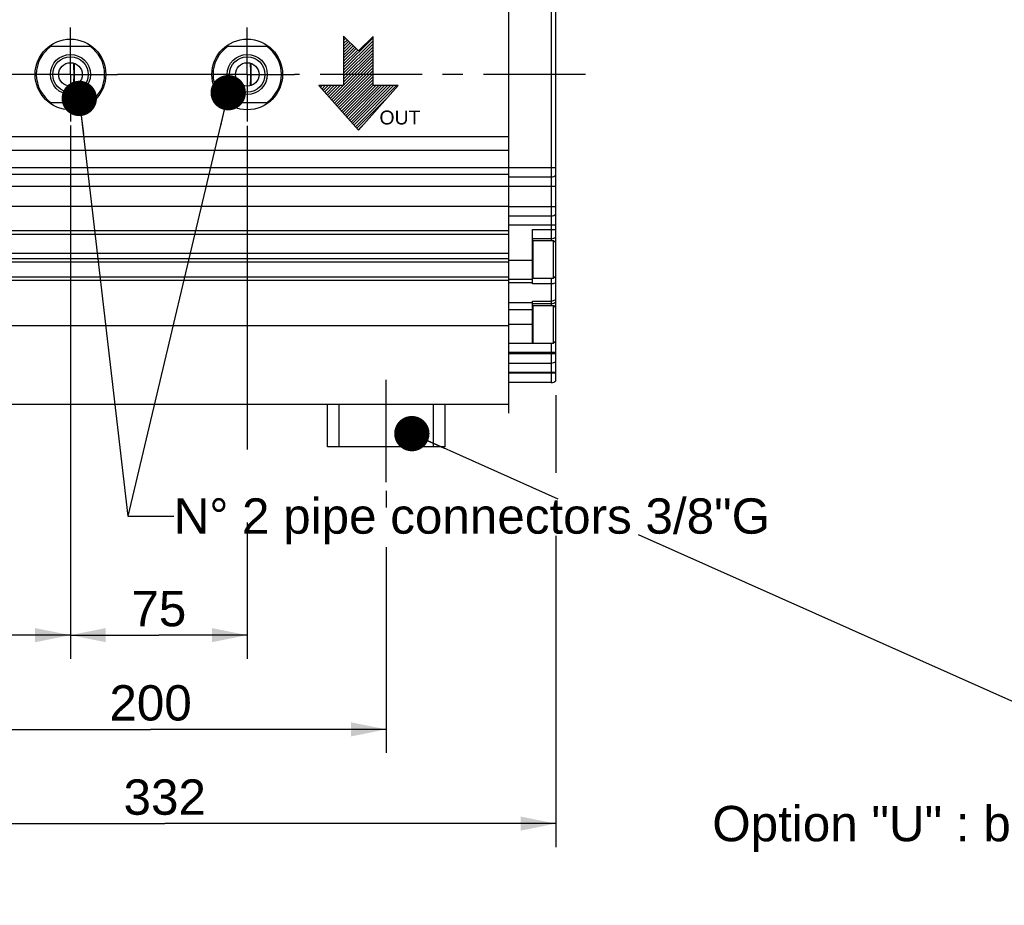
# Model space of a CAD drawing. Header units: millimetres. Extents: x 0 to 420, y 0 to 297.
# Tile 29 of 58: x 148 to 232, y 99 to 175. Entities that reach past the tile are written whole.
import ezdxf

# ---------------------------------------------------------------- set-up
doc = ezdxf.new("R2010")
doc.units = ezdxf.units.MM
doc.header["$LTSCALE"] = 23.1
doc.linetypes.add('CENTER', pattern=[0.6, 0.375, -0.075, 0.075, -0.075])
doc.layers.get('0').update_dxf_attribs({"linetype": 'CONTINUOUS'})
for name, color, linetype in [('AXIS', 7, 'CONTINUOUS'), ('COMPONENTS', 7, 'CONTINUOUS'), ('DETAIL', 7, 'CONTINUOUS'), ('DIMENSION', 7, 'CONTINUOUS')]:
    doc.layers.add(name, color=color, linetype=linetype)
doc.styles.get("Standard").update_dxf_attribs({"font": 'arial.ttf'})
doc.styles.add('TEXTSTYLE_10', font='arial.ttf')
doc.dimstyles.new('DIMSTYLE_4', dxfattribs={"dimtxt": 3, "dimasz": 3, "dimexe": 0.18, "dimexo": 0.0625, "dimgap": 0.09, "dimtad": 1, "dimlfac": 5, "dimdsep": 46, "dimtxsty": 'STANDARD', "dimblk": '_FILLED', "dimblk1": '_FILLED', "dimblk2": '_FILLED', "dimcen": 0.09, "dimadec": 0, "dimazin": 0, "dimtp": 0.3, "dimtm": 0.3, "dimtfac": 1, "dimtofl": 0, "dimtmove": 0, "dimatfit": 3, "dimldrblk": '_FILLED', "dimfxl": 1, "dimtolj": 1, "dimarcsym": 0})
doc.dimstyles.new('DIMSTYLE_5', dxfattribs={"dimtxt": 3, "dimasz": 3, "dimexe": 0.18, "dimexo": 0.0625, "dimgap": 0.09, "dimtad": 1, "dimlfac": 5, "dimdsep": 46, "dimtxsty": 'STANDARD', "dimblk": '_FILLED', "dimblk1": '_FILLED', "dimblk2": '_FILLED', "dimcen": 0.09, "dimadec": 0, "dimazin": 0, "dimtp": 0.5, "dimtm": 0.5, "dimtfac": 1, "dimtofl": 0, "dimtmove": 0, "dimatfit": 3, "dimldrblk": '_FILLED', "dimfxl": 1, "dimtolj": 1, "dimarcsym": 0})
doc.dimstyles.get("Standard").update_dxf_attribs({"dimtxt": 3, "dimasz": 3, "dimexe": 0.18, "dimexo": 0.0625, "dimgap": 0.09, "dimtad": 1, "dimdec": 3, "dimdsep": 46, "dimtxsty": 'STANDARD', "dimblk": '_FILLED', "dimblk1": '_FILLED', "dimblk2": '_FILLED', "dimcen": 0.09, "dimadec": 0, "dimazin": 0, "dimtol": 1, "dimtp": 0.001, "dimtm": 0.001, "dimtfac": 1, "dimtdec": 3, "dimtofl": 0, "dimtmove": 0, "dimatfit": 3, "dimldrblk": '_FILLED', "dimfxl": 1, "dimtolj": 1, "dimarcsym": 0})

# ---------------------------------------------------------------- blocks, each defined once
blk = doc.blocks.new('_FILLED')
at = {"color": 0, "linetype": 'BYBLOCK'}
blk.add_solid([(0, 0), (-1, 0.2), (-1, -0.2)], dxfattribs=at)
blk = doc.blocks.new('*D5')
at = {"layer": 'DIMENSION', "color": 2, "linetype": 'CONTINUOUS'}
for p, q in [((179.4, 134.553), (179.4, 133.143)), ((179.4, 129.78), (179.4, 112.307)), ((139.4, 121.234), (139.4, 112.307)), ((139.4, 114.307), (159.4, 114.307)), ((179.4, 114.307), (159.4, 114.307))]:
    blk.add_line(p, q, dxfattribs=at)
at = {"layer": 'DIMENSION', "color": 2, "linetype": 'CONTINUOUS', "xscale": 3, "yscale": 3, "zscale": 3, "rotation": 180}
blk.add_blockref('_FILLED', (139.4, 114.307), dxfattribs=at)
at = {"layer": 'DIMENSION', "color": 2, "linetype": 'CONTINUOUS', "xscale": 3, "yscale": 3, "zscale": 3}
blk.add_blockref('_FILLED', (179.4, 114.307), dxfattribs=at)
at = {"layer": 'DIMENSION', "color": 2, "linetype": 'CONTINUOUS', "insert": (159.4, 118.057), "char_height": 3, "width": 6.99257, "attachment_point": 2, "line_spacing_factor": 0.9}
blk.add_mtext('200', dxfattribs=at)
blk = doc.blocks.new('*D6')
at = {"layer": 'DIMENSION', "color": 2, "linetype": 'CONTINUOUS'}
for p, q in [((152.6, 164.211), (152.6, 120.307)), ((127.4, 136.188), (127.4, 120.307)), ((127.4, 122.307), (140, 122.307)), ((152.6, 122.307), (140, 122.307))]:
    blk.add_line(p, q, dxfattribs=at)
at = {"layer": 'DIMENSION', "color": 2, "linetype": 'CONTINUOUS', "xscale": 3, "yscale": 3, "zscale": 3, "rotation": 180}
blk.add_blockref('_FILLED', (127.4, 122.307), dxfattribs=at)
at = {"layer": 'DIMENSION', "color": 2, "linetype": 'CONTINUOUS', "xscale": 3, "yscale": 3, "zscale": 3}
blk.add_blockref('_FILLED', (152.6, 122.307), dxfattribs=at)
at = {"layer": 'DIMENSION', "color": 2, "linetype": 'CONTINUOUS', "insert": (140, 126.057), "char_height": 3, "width": 6.99257, "attachment_point": 2, "line_spacing_factor": 0.9}
blk.add_mtext('126', dxfattribs=at)
blk = doc.blocks.new('*D7')
at = {"layer": 'DIMENSION', "color": 2, "linetype": 'CONTINUOUS'}
for p, q in [((152.6, 165.584), (152.6, 120.307)), ((167.6, 165.548), (167.6, 138.08)), ((167.6, 131.864), (167.6, 120.307)), ((152.6, 122.307), (160.1, 122.307)), ((167.6, 122.307), (160.1, 122.307))]:
    blk.add_line(p, q, dxfattribs=at)
at = {"layer": 'DIMENSION', "color": 2, "linetype": 'CONTINUOUS', "xscale": 3, "yscale": 3, "zscale": 3, "rotation": 180}
blk.add_blockref('_FILLED', (152.6, 122.307), dxfattribs=at)
at = {"layer": 'DIMENSION', "color": 2, "linetype": 'CONTINUOUS', "xscale": 3, "yscale": 3, "zscale": 3}
blk.add_blockref('_FILLED', (167.6, 122.307), dxfattribs=at)
at = {"layer": 'DIMENSION', "color": 2, "linetype": 'CONTINUOUS', "insert": (160.1, 126.057), "char_height": 3, "width": 4.66171, "attachment_point": 2, "line_spacing_factor": 0.9}
blk.add_mtext('75', dxfattribs=at)
blk = doc.blocks.new('*D11')
at = {"layer": 'DIMENSION', "color": 2, "linetype": 'CONTINUOUS'}
for p, q in [((193.8, 142.668), (193.8, 136.073)), ((127.4, 141.956), (127.4, 104.307)), ((193.8, 130.745), (193.8, 104.307)), ((127.4, 106.307), (160.6, 106.307)), ((193.8, 106.307), (160.6, 106.307))]:
    blk.add_line(p, q, dxfattribs=at)
at = {"layer": 'DIMENSION', "color": 2, "linetype": 'CONTINUOUS', "xscale": 3, "yscale": 3, "zscale": 3, "rotation": 180}
blk.add_blockref('_FILLED', (127.4, 106.307), dxfattribs=at)
at = {"layer": 'DIMENSION', "color": 2, "linetype": 'CONTINUOUS', "xscale": 3, "yscale": 3, "zscale": 3}
blk.add_blockref('_FILLED', (193.8, 106.307), dxfattribs=at)
at = {"layer": 'DIMENSION', "color": 2, "linetype": 'CONTINUOUS', "insert": (160.6, 110.057), "char_height": 3, "width": 6.99257, "attachment_point": 2, "line_spacing_factor": 0.9}
blk.add_mtext('332', dxfattribs=at)
blk = doc.blocks.new('COOLING_IN_BL3', base_point=(177.986, 169.17))
at = {"layer": 'DETAIL', "color": 5, "linetype": 'CONTINUOUS'}
for p, q in [((175.782, 173.17), (175.782, 168.959)), ((177.045, 171.907), (175.782, 173.17)), ((175.782, 173.042), (175.846, 173.106)), ((175.782, 170.521), (178.278, 173.017)), ((178.278, 173.139), (177.045, 171.907)), ((178.278, 168.959), (178.278, 173.139)), ((175.782, 172.79), (175.972, 172.98)), ((175.782, 172.538), (176.098, 172.854)), ((175.782, 170.269), (178.278, 172.765)), ((175.782, 172.286), (176.224, 172.728)), ((175.782, 172.034), (176.35, 172.602)), ((175.782, 170.017), (178.278, 172.513)), ((175.782, 171.781), (176.476, 172.476)), ((175.782, 171.529), (176.602, 172.35)), ((175.782, 169.765), (178.278, 172.261)), ((175.782, 171.277), (176.728, 172.224)), ((175.782, 171.025), (176.854, 172.098)), ((175.782, 169.513), (178.278, 172.008)), ((175.782, 170.773), (176.981, 171.971)), ((175.782, 169.261), (178.278, 171.756)), ((175.782, 169.009), (178.278, 171.504)), ((174.763, 167.737), (178.278, 171.252)), ((174.882, 167.604), (178.278, 171)), ((175, 167.47), (178.278, 170.748)), ((175.119, 167.337), (178.278, 170.496)), ((175.238, 167.204), (178.278, 170.244)), ((175.356, 167.07), (178.278, 169.992)), ((175.475, 166.937), (178.278, 169.74)), ((175.782, 168.959), (173.677, 168.959)), ((173.677, 168.959), (177.045, 165.17)), ((173.695, 168.938), (173.716, 168.959)), ((173.814, 168.805), (173.968, 168.959)), ((173.933, 168.672), (174.22, 168.959)), ((174.051, 168.538), (174.472, 168.959)), ((174.17, 168.405), (174.725, 168.959)), ((174.289, 168.271), (174.977, 168.959)), ((174.407, 168.138), (175.229, 168.959)), ((174.526, 168.004), (175.481, 168.959)), ((174.644, 167.871), (175.733, 168.959)), ((175.593, 166.803), (178.278, 169.488)), ((175.712, 166.67), (178.278, 169.236)), ((175.831, 166.536), (178.278, 168.984)), ((175.949, 166.403), (178.506, 168.959)), ((176.068, 166.269), (178.758, 168.959)), ((176.187, 166.136), (179.01, 168.959)), ((176.305, 166.003), (179.262, 168.959)), ((176.424, 165.869), (179.514, 168.959)), ((176.542, 165.736), (179.766, 168.959)), ((176.661, 165.602), (180.018, 168.959)), ((176.78, 165.469), (180.27, 168.959)), ((177.045, 165.17), (180.414, 168.959)), ((180.414, 168.959), (178.278, 168.959)), ((176.898, 165.335), (179.545, 167.982)), ((177.017, 165.202), (177.529, 165.713))]:
    blk.add_line(p, q, dxfattribs=at)
at = {"layer": 'DETAIL', "color": 2, "linetype": 'CONTINUOUS', "style": 'TEXTSTYLE_10'}
blk.add_text('OUT', height=1.1789, dxfattribs=at).set_placement((178.824, 165.663))

msp = doc.modelspace()

# ---------------------------------------------------------------- linework, layer by layer
at = {"color": 7, "linetype": 'CONTINUOUS'}
for p, q in [((191.86737, 155.80658), (193.60037, 155.80658)), ((193.60037, 155.80658), (193.80037, 155.60658)), ((193.60037, 152.60658), (193.60037, 155.80658)), ((193.80037, 152.80662), (193.80037, 155.60654)), ((191.86737, 152.60658), (193.60037, 152.60658)), ((193.60037, 152.60658), (193.80037, 152.80658)), ((191.86737, 150.28658), (193.60037, 150.28658)), ((193.60037, 150.28658), (193.80037, 150.08658)), ((193.60037, 147.08658), (193.60037, 150.28658)), ((193.80037, 147.28662), (193.80037, 150.08654)), ((191.86737, 147.08658), (193.60037, 147.08658)), ((193.60037, 147.08658), (193.80037, 147.28658))]:
    msp.add_line(p, q, dxfattribs=at)
at = {"color": 9, "linetype": 'CONTINUOUS'}
for p, q in [((191.86737, 152.60658), (191.86737, 155.80658)), ((191.86737, 147.08658), (191.86737, 150.28658))]:
    msp.add_line(p, q, dxfattribs=at)
at = {"color": 7, "linetype": 'CONTINUOUS'}
for centre, start, end in [((191.86737, 155.73958), 90, 180), ((191.86737, 152.67358), 180, 270), ((191.86737, 150.21958), 90, 180), ((191.86737, 147.15358), 180, 270)]:
    msp.add_arc(centre, 0.067, start, end, dxfattribs=at)
at = {"layer": 'AXIS', "color": 2, "linetype": 'CENTER'}
for p, q in [((152.60037, 169.90658), (152.60037, 173.90658)), ((167.60037, 169.90658), (167.60037, 173.90658)), ((148.60037, 169.90658), (132.85037, 169.90658)), ((152.60037, 169.90658), (148.60037, 169.90658)), ((152.60037, 169.90658), (156.60037, 169.90658)), ((152.60037, 169.90658), (152.60037, 165.90658)), ((163.60037, 169.90658), (156.60037, 169.90658)), ((167.60037, 169.90658), (163.60037, 169.90658)), ((167.60037, 169.90658), (171.60037, 169.90658)), ((167.60037, 169.90658), (167.60037, 165.90658)), ((196.30338, 169.90658), (171.60037, 169.90658)), ((179.40037, 135.30658), (179.40037, 144.90658))]:
    msp.add_line(p, q, dxfattribs=at)
at = {"layer": 'COMPONENTS', "color": 9, "linetype": 'CONTINUOUS'}
for p, q in [((193.40037, 184.00658), (193.40037, 155.80658)), ((189.80037, 162.00658), (193.80037, 162.00658)), ((193.80037, 160.40658), (189.80037, 160.40658)), ((189.80037, 158.70658), (193.80037, 158.70658)), ((193.80037, 157.10658), (189.80037, 157.10658)), ((191.80037, 156.75658), (193.80037, 156.75658)), ((191.80037, 154.10658), (189.80037, 154.10658)), ((189.80037, 152.24584), (191.80037, 152.24584)), ((193.40037, 152.12), (191.80037, 152.12)), ((193.40037, 152.60658), (193.40037, 150.28658)), ((193.80037, 152.6631), (193.65689, 152.6631)), ((189.80037, 150.55359), (191.80037, 150.55359)), ((191.80037, 150.66918), (193.40037, 150.66918)), ((189.80037, 149.96266), (191.80037, 149.96266)), ((189.80037, 148.70658), (191.80037, 148.70658)), ((193.40037, 147.08658), (193.40037, 143.74658)), ((193.80037, 146.30658), (189.80037, 146.30658)), ((189.80037, 146.20658), (193.80037, 146.20658)), ((193.80037, 144.60658), (189.80037, 144.60658)), ((193.80037, 144.54658), (189.80037, 144.54658))]:
    msp.add_line(p, q, dxfattribs=at)
at = {"layer": 'COMPONENTS', "color": 7, "linetype": 'CONTINUOUS'}
for p, q in [((193.80037, 155.60654), (193.80037, 184.20658)), ((189.80037, 141.90658), (189.80037, 183.45658)), ((150.80037, 172.30658), (154.40037, 172.30658)), ((165.80037, 172.30658), (169.40037, 172.30658)), ((152.90037, 170.8602), (152.90037, 168.95296)), ((167.90037, 170.8602), (167.90037, 168.95296)), ((154.40037, 167.50658), (150.80037, 167.50658)), ((169.40037, 167.50658), (165.80037, 167.50658)), ((189.80037, 164.60658), (134.40037, 164.60658)), ((189.80037, 163.43781), (134.40037, 163.43781)), ((189.80037, 161.97582), (134.40037, 161.97582)), ((189.80037, 161.40658), (134.40037, 161.40658)), ((189.80037, 161.20658), (193.40037, 161.20658)), ((189.80037, 160.40658), (134.40037, 160.40658)), ((189.80037, 158.70658), (134.40037, 158.70658)), ((189.80037, 157.90658), (193.40037, 157.90658)), ((134.40037, 156.65658), (189.80037, 156.65658)), ((134.40037, 156.35658), (189.80037, 156.35658)), ((191.80037, 152.12), (191.80037, 156.75658)), ((193.40037, 155.95658), (191.80037, 155.95658)), ((189.80037, 154.69977), (134.40037, 154.69977)), ((189.80037, 154.25658), (134.40037, 154.25658)), ((189.80037, 153.95658), (134.40037, 153.95658)), ((189.80037, 152.70658), (134.40037, 152.70658)), ((189.80037, 152.41626), (134.40037, 152.41626)), ((191.80037, 152.50658), (189.80037, 152.50658)), ((193.80037, 150.08654), (193.80037, 152.80658)), ((191.80037, 147.10658), (191.80037, 150.66918)), ((191.80037, 150.45658), (193.40037, 150.45658)), ((189.80037, 148.55597), (134.40037, 148.55597)), ((189.80037, 147.10658), (191.81974, 147.10658)), ((193.80037, 143.89937), (193.80037, 147.29104)), ((189.80037, 145.40658), (193.40037, 145.40658)), ((193.40037, 143.74658), (189.80037, 143.74658)), ((134.40037, 141.90658), (189.80037, 141.90658)), ((174.40037, 138.30658), (174.40037, 141.90658)), ((175.40037, 138.30658), (175.40037, 141.90658)), ((183.40037, 138.30658), (183.40037, 141.90658)), ((184.40037, 138.30658), (184.40037, 141.90658)), ((184.40037, 138.30658), (174.40037, 138.30658))]:
    msp.add_line(p, q, dxfattribs=at)
at = {"layer": 'COMPONENTS', "color": 2, "linetype": 'CENTER'}
msp.add_line((189.80037, 141.15058), (189.80037, 141.90658), dxfattribs=at)
at = {"layer": 'COMPONENTS', "color": 7, "linetype": 'CONTINUOUS'}
for centre, radius in [((152.60037, 169.90658), 3), ((167.60037, 169.90658), 3), ((152.60037, 169.90658), 1.7), ((152.60037, 169.90658), 1.5), ((167.60037, 169.90658), 1.7), ((167.60037, 169.90658), 1.5), ((152.60037, 169.90658), 1), ((167.60037, 169.90658), 1)]:
    msp.add_circle(centre, radius, dxfattribs=at)
for centre, radius, start, end in [((152.60037, 169.90658), 2.90001, 124.1484243, 235.8515757), ((152.60037, 169.90658), 2.90001, 304.1484243, 55.8515757), ((167.60037, 169.90658), 2.90001, 124.1484243, 235.8515757), ((167.60037, 169.90658), 2.90001, 304.1484243, 55.8515757), ((128.55566, 169.90579), 24.34471, 0.0018563, 2.2615533), ((143.55566, 169.90579), 24.34471, 0.0018563, 2.2615533), ((128.55566, 169.90737), 24.34471, 357.7384424, 359.9981432), ((143.55566, 169.90737), 24.34471, 357.7384425, 359.9981437), ((193.40037, 161.80658), 0.6, 270, 311.8103149), ((193.40037, 158.50658), 0.6, 270, 311.8103149), ((193.40037, 156.55658), 0.6, 270, 311.8103149), ((193.40037, 151.05658), 0.6, 270, 311.8103149), ((193.40037, 147.70658), 0.6, 299.964059, 311.8103149), ((193.40037, 146.00658), 0.6, 270, 311.8103149), ((193.40037, 144.34658), 0.6, 270, 311.8103149)]:
    msp.add_arc(centre, radius, start, end, dxfattribs=at)
at = {"layer": 'COMPONENTS', "color": 9, "linetype": 'CONTINUOUS'}
for points, knots in [([(193.80037, 152.22373), (193.77236, 152.20672), (193.64785, 152.14468), (193.50632, 152.12), (193.40037, 152.12)], [0, 0, 0, 0, 0.2361879, 1, 1, 1, 1]), ([(193.80037, 150.78136), (193.77252, 150.76307), (193.64934, 150.69651), (193.50663, 150.66918), (193.40037, 150.66918)], [0, 0, 0, 0, 0.23871116, 1, 1, 1, 1]), ([(193.71879, 150.18811), (193.71927, 150.21847), (193.74664, 150.2828), (193.78146, 150.33889), (193.80037, 150.37017)], [0, 0, 0, 0, 0.45388654, 1, 1, 1, 1])]:
    msp.add_open_spline(points, degree=3, knots=knots, dxfattribs=at)
msp.add_open_spline([(193.72088, 150.16607), (193.71934, 150.17328), (193.71867, 150.18073), (193.71879, 150.18811)], degree=3, dxfattribs=at)
at = {"layer": 'DETAIL', "color": 2, "linetype": 'CONTINUOUS'}
msp.add_line((255.76327, 106.30658), (200.80237, 130.8335), dxfattribs=at)

# ---------------------------------------------------------------- block references
msp.add_blockref('COOLING_IN_BL3', (177.98604, 169.16982), dxfattribs=at)

# ---------------------------------------------------------------- texts
at = {"layer": 'DETAIL', "color": 2, "linetype": 'CONTINUOUS', "char_height": 3, "line_spacing_factor": 0.9}
for s, insert, width, attachment_point in [('N\\Fgdt;{\\Fgdt;~}\\Farial.ttf; 2 pipe connectors 3/8"G', (161.36304, 133.91957), 50.9702602, 1), ('Option "U" : baseplate', (248.25033, 107.80658), 41.1301115, 3)]:
    msp.add_mtext(s, dxfattribs=dict(at, insert=insert, width=width, attachment_point=attachment_point))

# ---------------------------------------------------------------- dimensions: what is measured, and where the dimension line sits
at = {"layer": 'DIMENSION', "color": 2, "linetype": 'CONTINUOUS'}
for base, p1, p2, dimstyle, picture, middle in [((167.60037, 122.30658), (152.60037, 165.58361), (167.60037, 165.54811), 'DIMSTYLE_4', '*D7', (157.76951, 124.55658)), ((152.60037, 122.30658), (127.40037, 136.18794), (152.60037, 164.21052), 'DIMSTYLE_5', '*D6', (136.50408, 124.55658)), ((193.80037, 106.30658), (127.40037, 141.95574), (193.80037, 142.66781), 'DIMSTYLE_5', '*D11', (157.10408, 108.55658)), ((179.40037, 114.30658), (139.40037, 121.23445), (179.40037, 134.55253), 'DIMSTYLE_5', '*D5', (155.90408, 116.55658))]:
    dim = msp.add_linear_dim(base=base, p1=p1, p2=p2, dimstyle=dimstyle, dxfattribs=at)
    dim.commit()
    dim.dimension.update_dxf_attribs({"geometry": picture, "text_midpoint": middle, "dimtype": 160})

# ---------------------------------------------------------------- leaders
at = {"layer": 'DETAIL', "color": 2, "linetype": 'CONTINUOUS'}
for points in [[(165.9854, 168.3592), (157.47444, 132.41957), (161.36304, 132.41957)], [(153.34601, 167.87095), (157.47444, 132.41957), (161.36304, 132.41957)], [(181.57342, 139.41464), (193.96621, 133.88422)]]:
    msp.add_leader(points, dimstyle='STANDARD', override={"dimtad": 0, "dimldrblk": 'DOT'}, dxfattribs=at)

doc.saveas('drawing.dxf')
